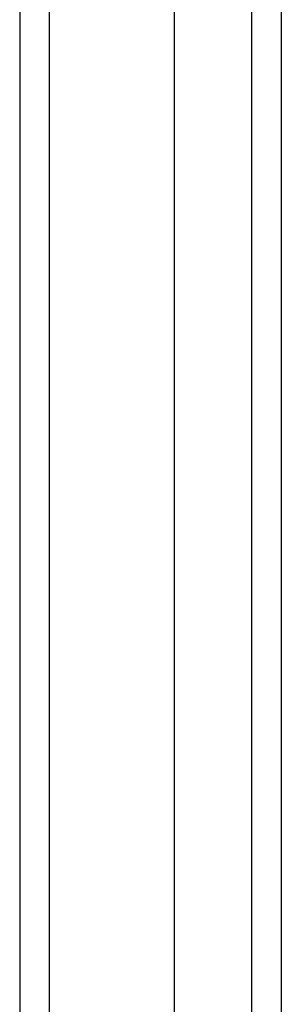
# Model space of a CAD drawing. Header units: inches. Extents: x 0 to 215, y -25 to 140.
# Tile 22 of 63: x 92.945 to 93.811, y 82.135 to 85.395. Entities that reach past the tile are written whole.
import ezdxf

# ---------------------------------------------------------------- set-up
doc = ezdxf.new("R2010")
doc.units = ezdxf.units.IN
doc.header["$LTSCALE"] = 12.924396
doc.header["$MEASUREMENT"] = 0
doc.layers.add('Visible Edges(ANSI)', color=7, linetype='Continuous', lineweight=25)
doc.layers.add('Visible Tangent Edges(ANSI)', color=7, linetype='Continuous', lineweight=25)

msp = doc.modelspace()

# ---------------------------------------------------------------- linework, layer by layer
at = {"layer": 'Visible Edges(ANSI)'}
for p, q in [((92.9449, 88.5555), (92.9449, 58.7504)), ((93.4567, 87.7572), (93.4567, 59.5486)), ((93.8111, 87.7572), (93.8111, 59.5486))]:
    msp.add_line(p, q, dxfattribs=at)
at = {"layer": 'Visible Tangent Edges(ANSI)'}
for p, q in [((93.0439, 58.7504), (93.0439, 88.5555)), ((93.7121, 87.8873), (93.7121, 59.4186))]:
    msp.add_line(p, q, dxfattribs=at)

doc.saveas('drawing.dxf')
